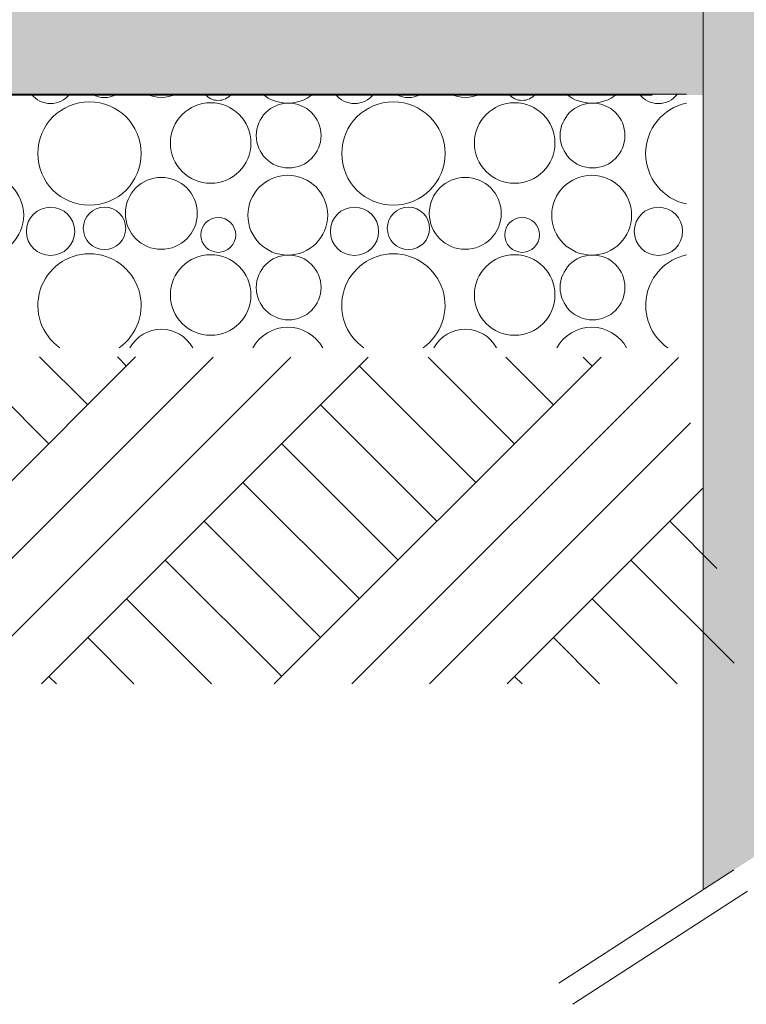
# Model space of a CAD drawing. Extents: x -25320 to 294860, y -9059 to 10983.
# Tile 34 of 58: x 11610 to 12470, y -1427 to -261. Entities that reach past the tile are written whole.
import ezdxf

# ---------------------------------------------------------------- set-up
doc = ezdxf.new("R2010")
doc.units = 0
doc.header["$MEASUREMENT"] = 0
doc.linetypes.add('AXES', pattern=[2, 1.25, -0.25, 0.25, -0.25])
doc.layers.add('COUPE', color=7, linetype='Continuous', lineweight=0)

msp = doc.modelspace()

# ---------------------------------------------------------------- hatches: boundary and pattern name
at = {"layer": 'COUPE', "linetype": 'Continuous', "lineweight": 15}
msp.add_hatch(color=256, dxfattribs=at).paths.add_polyline_path([(12419.4, -1291.5), (12619.5, -1162.1), (12619.5, 3150), (12419.4, 3150)])
at = {"layer": 'COUPE', "linetype": 'Continuous', "lineweight": 20}
msp.add_hatch(color=256, dxfattribs=at).paths.add_polyline_path([(-19545.2, -350), (12419.5, -350), (12419.5, -200), (-19545.2, -200)], flags=0)

# ---------------------------------------------------------------- linework, layer by layer
at = {"layer": 'COUPE', "linetype": 'Continuous'}
for p, q in [((12419.5, -150), (12419.5, -1291.5)), ((-19545.2, -350), (12399.5, -348.9))]:
    msp.add_line(p, q, dxfattribs=at)
at = {"layer": 'COUPE', "linetype": 'Continuous', "lineweight": 9}
for p, q in [((-19545.2, -350), (12359.1, -350)), ((11359.8, -1047.6), (11747.1, -660.2)), ((11451.7, -1047.6), (11839, -660.3)), ((11644.4, -763), (11541.4, -660.1)), ((11543.6, -1047.6), (11930.9, -660.4)), ((11690.3, -717), (11633.4, -660.1)), ((11635.5, -1047.6), (12022.7, -660.4)), ((11736.3, -671.1), (11725.4, -660.2)), ((11911.3, -1047.6), (12298.3, -660.6)), ((12003.2, -1047.6), (12390.2, -660.7)), ((12195.9, -763), (12093.4, -660.5)), ((12241.9, -717), (12185.4, -660.5)), ((12287.8, -671.1), (12277.3, -660.6)), ((12149.9, -809), (12012.1, -671.1)), ((12104, -854.9), (11966.1, -717)), ((12095.1, -1047.6), (12404.3, -738.4)), ((12058, -900.9), (11920.1, -763)), ((12012.1, -946.9), (11874.2, -809)), ((12187, -1047.6), (12418.4, -816.2)), ((11966.1, -992.8), (11828.2, -854.9)), ((12435.6, -910.8), (12379.7, -854.9)), ((11920.1, -1038.8), (11782.2, -900.9)), ((12455.9, -1023), (12333.8, -900.9)), ((11837, -1047.6), (11736.3, -946.9)), ((12388.6, -1047.7), (12287.8, -946.9)), ((11745.1, -1047.6), (11690.3, -992.8)), ((12296.7, -1047.7), (12241.9, -992.8)), ((11653.2, -1047.6), (11644.4, -1038.8)), ((12204.8, -1047.6), (12195.9, -1038.8))]:
    msp.add_line(p, q, dxfattribs=at)
at = {"layer": 'COUPE', "linetype": 'AXES', "ltscale": 200}
for p, q in [((12791.6, -1050.8), (12248.5, -1402)), ((12807.9, -1076), (12264.8, -1427.2))]:
    msp.add_line(p, q, dxfattribs=at)
at = {"layer": 'COUPE', "linetype": 'Continuous', "lineweight": 15}
for centre, radius in [((11692.4, -419.2), 61.2), ((11836, -406.8), 47.7), ((11928.3, -397.9), 38.4), ((12052.4, -419.2), 61.2), ((12196, -406.8), 47.7), ((12288.3, -397.9), 38.4), ((11567.3, -492.3), 47.3), ((11777.5, -490.1), 42.6), ((11927.3, -492.3), 47.3), ((12137.5, -490.1), 42.6), ((12287.3, -492.3), 47.3), ((11646.3, -511.4), 28.6), ((11710.2, -507.9), 25.1), ((12006.3, -511.4), 28.6), ((12070.2, -507.9), 25.1), ((12366.3, -511.4), 28.6), ((11844.9, -515.6), 20.7), ((12204.9, -515.6), 20.7), ((11836, -586.8), 47.7), ((11928.3, -577.9), 38.4), ((12196, -586.8), 47.7), ((12288.3, -577.9), 38.4)]:
    msp.add_circle(centre, radius, dxfattribs=at)
for centre, radius, start, end in [((11646.3, -331.4), 28.6, 217.8398, 322.1602), ((11710.2, -327.9), 25.1, 237.232, 302.768), ((11777.5, -310.1), 42.6, 245.8047, 294.1953), ((11844.9, -335.6), 20.7, 220.3696, 319.6304), ((11927.3, -312.3), 47.3, 230.7693, 309.2307), ((12006.3, -331.4), 28.6, 217.8398, 322.1602), ((12070.2, -327.9), 25.1, 237.232, 302.768), ((12137.5, -310.1), 42.6, 245.8047, 294.1953), ((12204.9, -335.6), 20.7, 220.3696, 319.6304), ((12287.3, -312.3), 47.3, 230.7693, 309.2307), ((12366.3, -331.4), 28.6, 217.8398, 322.1602), ((12412.4, -419.2), 61.2, 102.2374, 257.7626), ((11692.4, -599.2), 61.2, 305.0051, 234.9949), ((12052.4, -599.2), 61.2, 305.0051, 234.9949), ((12412.4, -599.2), 61.2, 102.2374, 234.9949), ((11777.5, -670.1), 42.6, 29.2317, 150.7683), ((11927.3, -672.3), 47.3, 29.016, 150.984), ((12137.5, -670.1), 42.6, 29.2317, 150.7683), ((12287.3, -672.3), 47.3, 29.016, 150.984)]:
    msp.add_arc(centre, radius, start, end, dxfattribs=at)

doc.saveas('drawing.dxf')
